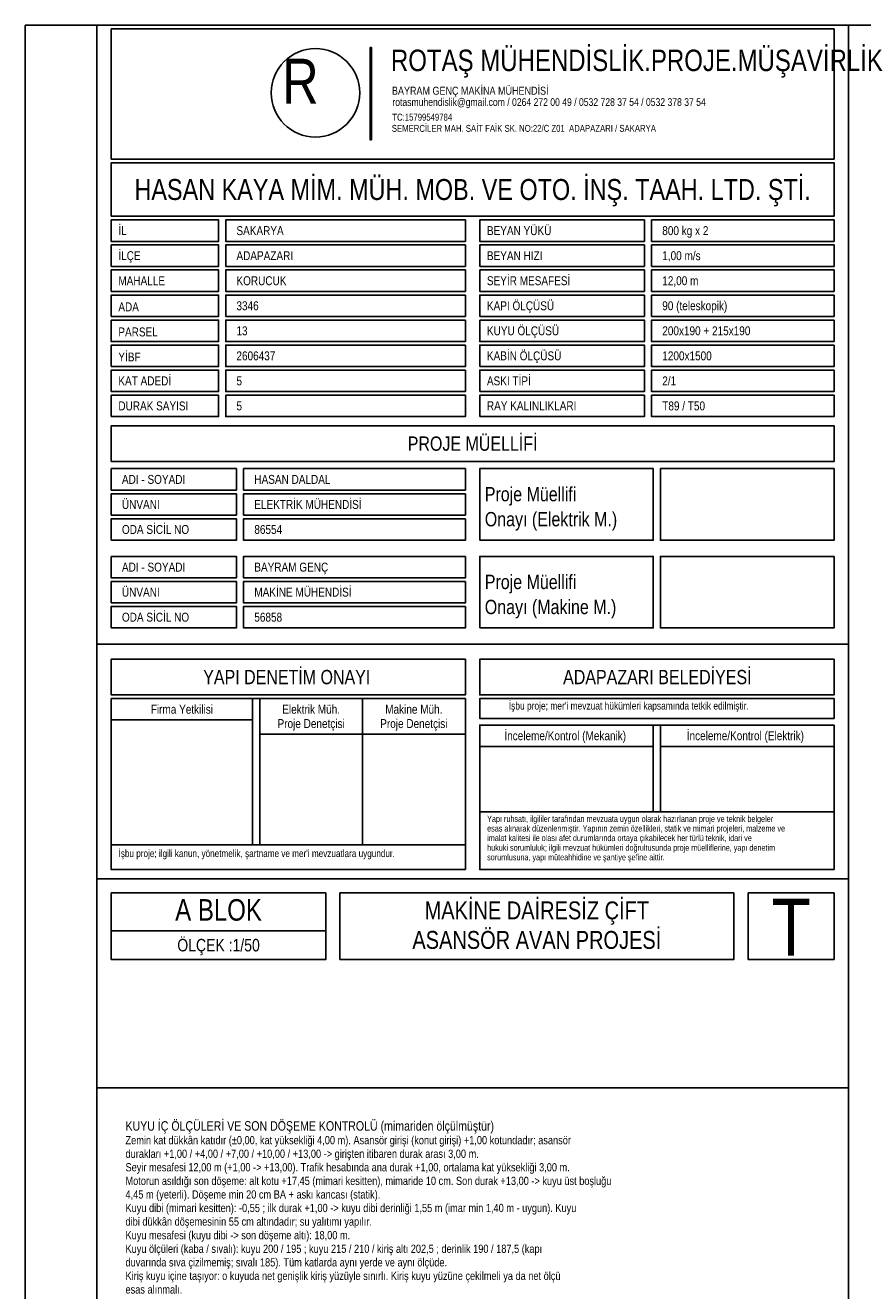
# Model space of a CAD drawing. Header units: centimetres. Extents: x 0 to 14545, y -30 to 2970.
# Tile 5 of 33: x 0 to 1170, y 1201 to 2970. Entities that reach past the tile are written whole.
import ezdxf
from ezdxf.enums import TextEntityAlignment as Align

# ---------------------------------------------------------------- set-up
doc = ezdxf.new("R2010")
doc.units = ezdxf.units.CM
for name, color, linetype in [('ASN-ANTET', 4, 'CONTINUOUS'), ('ASN-BASLIK', 5, 'CONTINUOUS'), ('ASN-CERCEVE', 7, 'CONTINUOUS'), ('ASN-YAZI', 4, 'CONTINUOUS')]:
    doc.layers.add(name, color=color, linetype=linetype)
doc.styles.get("Standard").update_dxf_attribs({"font": 'arial.ttf', "width": 0.8})

msp = doc.modelspace()

# ---------------------------------------------------------------- linework, layer by layer
at = {"layer": 'ASN-ANTET'}
for p, q in [((1150, 2105), (100, 2105)), ((615, 2029), (120, 2029)), ((317.5, 1824.3), (317.5, 2029)), ((327.5, 1824.3), (327.5, 2029)), ((471.2, 2029), (471.2, 1824.3)), ((317.5, 1999), (120, 1999)), ((877.5, 1870.7), (877.5, 1992)), ((887.5, 1870.7), (887.5, 1992)), ((615, 1979), (327.5, 1979)), ((877.5, 1962), (635, 1962)), ((1130, 1962), (887.5, 1962)), ((1130, 1870.7), (635, 1870.7)), ((615, 1824.3), (120, 1824.3)), ((1150, 1777.2), (100, 1777.2)), ((420, 1704.3), (120, 1704.3))]:
    msp.add_line(p, q, dxfattribs=at)
for points in [[(100, 1485), (1150, 1485), (1150, 2970), (100, 2970), (100, 1485)], [(120, 2783), (120, 2965), (1130, 2965), (1130, 2783), (120, 2783)], [(483.9, 2810), (481.7, 2810), (481.7, 2938.9), (483.9, 2938.9), (483.9, 2810)], [(120, 2703), (120, 2778), (1130, 2778), (1130, 2703), (120, 2703)], [(120, 2698), (270, 2698), (270, 2668), (120, 2668), (120, 2698)], [(615, 2698), (280, 2698), (280, 2668), (615, 2668), (615, 2698)], [(635, 2698), (865, 2698), (865, 2668), (635, 2668), (635, 2698)], [(1130, 2698), (875, 2698), (875, 2668), (1130, 2668), (1130, 2698)], [(120, 2633), (120, 2663), (270, 2663), (270, 2633), (120, 2633)], [(615, 2663), (280, 2663), (280, 2633), (615, 2633), (615, 2663)], [(635, 2633), (635, 2663), (865, 2663), (865, 2633), (635, 2633)], [(1130, 2663), (875, 2663), (875, 2633), (1130, 2633), (1130, 2663)], [(120, 2628), (270, 2628), (270, 2598), (120, 2598), (120, 2628)], [(615, 2628), (280, 2628), (280, 2598), (615, 2598), (615, 2628)], [(635, 2628), (865, 2628), (865, 2598), (635, 2598), (635, 2628)], [(1130, 2628), (875, 2628), (875, 2598), (1130, 2598), (1130, 2628)], [(120, 2563), (120, 2593), (270, 2593), (270, 2563), (120, 2563)], [(615, 2593), (280, 2593), (280, 2563), (615, 2563), (615, 2593)], [(635, 2563), (635, 2593), (865, 2593), (865, 2563), (635, 2563)], [(1130, 2593), (875, 2593), (875, 2563), (1130, 2563), (1130, 2593)], [(120, 2558), (270, 2558), (270, 2528), (120, 2528), (120, 2558)], [(615, 2558), (280, 2558), (280, 2528), (615, 2528), (615, 2558)], [(635, 2558), (865, 2558), (865, 2528), (635, 2528), (635, 2558)], [(1130, 2558), (875, 2558), (875, 2528), (1130, 2528), (1130, 2558)], [(120, 2493), (120, 2523), (270, 2523), (270, 2493), (120, 2493)], [(615, 2523), (280, 2523), (280, 2493), (615, 2493), (615, 2523)], [(635, 2493), (635, 2523), (865, 2523), (865, 2493), (635, 2493)], [(1130, 2523), (875, 2523), (875, 2493), (1130, 2493), (1130, 2523)], [(120, 2458), (120, 2488), (270, 2488), (270, 2458), (120, 2458)], [(615, 2488), (280, 2488), (280, 2458), (615, 2458), (615, 2488)], [(635, 2458), (635, 2488), (865, 2488), (865, 2458), (635, 2458)], [(1130, 2488), (875, 2488), (875, 2458), (1130, 2458), (1130, 2488)], [(120, 2423), (120, 2453), (270, 2453), (270, 2423), (120, 2423)], [(615, 2453), (280, 2453), (280, 2423), (615, 2423), (615, 2453)], [(635, 2423), (635, 2453), (865, 2453), (865, 2423), (635, 2423)], [(1130, 2453), (875, 2453), (875, 2423), (1130, 2423), (1130, 2453)], [(120, 2360.3), (120, 2410.3), (1130, 2410.3), (1130, 2360.3), (120, 2360.3)], [(120, 2350.3), (295, 2350.3), (295, 2320.3), (120, 2320.3), (120, 2350.3)], [(615, 2350.3), (305, 2350.3), (305, 2320.3), (615, 2320.3), (615, 2350.3)], [(635, 2250.3), (877.5, 2250.3), (877.5, 2350.3), (635, 2350.3), (635, 2250.3)], [(1130, 2350.3), (1130, 2250.3), (887.5, 2250.3), (887.5, 2350.3), (1130, 2350.3)], [(120, 2285.3), (120, 2315.3), (295, 2315.3), (295, 2285.3), (120, 2285.3)], [(615, 2315.3), (305, 2315.3), (305, 2285.3), (615, 2285.3), (615, 2315.3)], [(120, 2250.3), (120, 2280.3), (295, 2280.3), (295, 2250.3), (120, 2250.3)], [(615, 2280.3), (305, 2280.3), (305, 2250.3), (615, 2250.3), (615, 2280.3)], [(120, 2227.7), (295, 2227.7), (295, 2197.7), (120, 2197.7), (120, 2227.7)], [(615, 2227.7), (305, 2227.7), (305, 2197.7), (615, 2197.7), (615, 2227.7)], [(635, 2127.7), (877.5, 2127.7), (877.5, 2227.7), (635, 2227.7), (635, 2127.7)], [(1130, 2227.7), (1130, 2127.7), (887.5, 2127.7), (887.5, 2227.7), (1130, 2227.7)], [(120, 2162.7), (120, 2192.7), (295, 2192.7), (295, 2162.7), (120, 2162.7)], [(615, 2192.7), (305, 2192.7), (305, 2162.7), (615, 2162.7), (615, 2192.7)], [(120, 2127.7), (120, 2157.7), (295, 2157.7), (295, 2127.7), (120, 2127.7)], [(615, 2157.7), (305, 2157.7), (305, 2127.7), (615, 2127.7), (615, 2157.7)], [(120, 2084), (120, 2034), (615, 2034), (615, 2084), (120, 2084)], [(1130, 2084), (1130, 2034), (635, 2034), (635, 2084), (1130, 2084)], [(615, 1790), (615, 2029), (120, 2029), (120, 1790), (615, 1790)], [(1130, 2029), (1130, 2001.2), (635, 2001.2), (635, 2029), (1130, 2029)], [(635, 1992), (1130, 1992), (635, 1992), (635, 1790), (1130, 1790), (1130, 1992)], [(420, 1757.2), (120, 1757.2), (120, 1664.3), (420, 1664.3), (420, 1757.2)], [(990, 1757.2), (990, 1664.3), (439.5, 1664.3), (439.5, 1757.2), (990, 1757.2)], [(1010, 1757.2), (1010, 1664.3), (1130, 1664.3), (1130, 1757.2), (1010, 1757.2)]]:
    msp.add_lwpolyline(points, dxfattribs=at)
msp.add_circle((405.4, 2875.6), 61.8, dxfattribs=at)
at = {"layer": 'ASN-CERCEVE'}
for p, q in [((1150, 0), (1150, 2970)), ((100, 1485), (1150, 1485))]:
    msp.add_line(p, q, dxfattribs=at)
for points in [[(0, 0), (14545, 0), (14545, 2970), (0, 2970)], [(100, 0), (14520, 0), (14520, 2970), (100, 2970)]]:
    msp.add_lwpolyline(points, close=True, dxfattribs=at)

# ---------------------------------------------------------------- texts
at = {"layer": 'ASN-ANTET', "width": 0.8}
for s, height, p in [('ROTAŞ MÜHENDİSLİK.PROJE.MÜŞAVİRLİK', 30, (510.9, 2936)), ('R', 63, (359.1, 2923.3)), ('BAYRAM GENÇ MAKİNA MÜHENDİSİ', 11.26, (512.3, 2884.2)), ('rotasmuhendislik@gmail.com / 0264 272 00 49 / 0532 728 37 54 / 0532 378 37 54', 10.756, (512.9, 2868.1)), ('SEMERCİLER MAH. SAİT FAİK SK. NO:22/C Z01  ADAPAZARI / SAKARYA', 9.68, (512.1, 2830.8)), ('TC:15799549784', 9.68, (512.8, 2846.4)), ("İşbu proje; mer'i mevzuat hükümleri kapsamında tetkik edilmiştir.", 10.5, (675.5, 2024.1)), ('Yapı ruhsatı, ilgililer tarafından mevzuata uygun olarak hazırlanan proje ve teknik belgeler', 8.67, (645.3, 1865.2)), ('esas alınarak düzenlenmiştir. Yapının zemin özellikleri, statik ve mimari projeleri, malzeme ve', 8.67, (645.3, 1851.8)), ('imalat kalitesi ile olası afet durumlarında ortaya çıkabilecek her türlü teknik, idari ve', 8.67, (645.3, 1838.4)), ('hukuki sorumluluk; ilgili mevzuat hükümleri doğrultusunda proje müelliflerine, yapı denetim', 8.67, (645.3, 1824.9)), ("İşbu proje; ilgili kanun, yönetmelik, şartname ve mer'i mevzuatlara uygundur.", 10.2, (130.3, 1817.6)), ('sorumlusuna, yapı müteahhidine ve şantiye şefine aittir.', 8.67, (645.3, 1811.5))]:
    msp.add_text(s, height=height, dxfattribs=at).set_placement(p, align=Align.TOP_LEFT)
for s, height, p in [('HASAN KAYA MİM. MÜH. MOB. VE OTO. İNŞ. TAAH. LTD. ŞTİ.', 29.271, (625, 2740.5)), ('PROJE MÜELLİFİ', 20, (625, 2385.3)), ('YAPI DENETİM ONAYI', 20, (365.3, 2059)), ('ADAPAZARI BELEDİYESİ', 20, (883.1, 2059)), ('Firma Yetkilisi', 12.5, (218.8, 2014)), ('Elektrik Müh.', 12.5, (399.4, 2014)), ('Makine Müh.', 12.5, (542.9, 2014)), ('Proje Denetçisi', 12.5, (399.4, 1994)), ('Proje Denetçisi', 12.5, (542.9, 1994)), ('İnceleme/Kontrol (Mekanik)', 12.5, (754.4, 1977)), ('İnceleme/Kontrol (Elektrik)', 12.5, (1006.1, 1977)), ('A BLOK', 30, (270, 1733.6)), ('MAKİNE DAİRESİZ ÇİFT', 25, (714.7, 1732.9)), ('T', 80, (1070, 1709.4)), ('ASANSÖR AVAN PROJESİ', 25, (714.7, 1691.6)), ('ÖLÇEK :1/50', 17.5, (270, 1684.3))]:
    msp.add_text(s, height=height, dxfattribs=at).set_placement(p, align=Align.MIDDLE_CENTER)
for s, p in [('İL', (130, 2683)), ('SAKARYA', (295, 2683)), ('BEYAN YÜKÜ', (645, 2683)), ('800 kg x 2', (890, 2683)), ('İLÇE', (130, 2648)), ('ADAPAZARI', (295, 2648)), ('BEYAN HIZI', (645, 2648)), ('1,00 m/s', (890, 2648)), ('MAHALLE', (130, 2613)), ('KORUCUK', (295, 2613)), ('SEYİR MESAFESİ', (645, 2613)), ('12,00 m', (890, 2613)), ('ADA', (130, 2576.4)), ('3346', (295, 2578)), ('KAPI ÖLÇÜSÜ', (645, 2578)), ('90 (teleskopik)', (890, 2578)), ('PARSEL', (130, 2541.4)), ('13', (295, 2543)), ('KUYU ÖLÇÜSÜ', (645, 2543)), ('200x190 + 215x190', (890, 2543)), ('YİBF', (130, 2506.4)), ('2606437', (295, 2508)), ('KABİN ÖLÇÜSÜ', (645, 2508)), ('1200x1500', (890, 2508)), ('KAT ADEDİ', (130, 2473)), ('5', (295, 2473)), ('ASKI TİPİ', (645, 2473)), ('2/1', (890, 2473)), ('DURAK SAYISI', (130, 2438)), ('5', (295, 2438)), ('RAY KALINLIKLARI', (645, 2438.2)), ('T89 / T50', (890, 2438)), ('ADI - SOYADI', (135, 2335.3)), ('HASAN DALDAL', (320, 2335.3)), ('ÜNVANI', (135, 2300.3)), ('ELEKTRİK MÜHENDİSİ', (320, 2300.3)), ('ODA SİCİL NO', (135, 2265.3)), ('86554', (320, 2265.3)), ('ADI - SOYADI', (135, 2212.7)), ('BAYRAM GENÇ', (320, 2212.7)), ('ÜNVANI', (135, 2177.7)), ('MAKİNE MÜHENDİSİ', (320, 2177.7)), ('ODA SİCİL NO', (135, 2142.7)), ('56858', (320, 2142.7))]:
    msp.add_text(s, height=12.5, dxfattribs=at).set_placement(p, align=Align.MIDDLE_LEFT)
for s, p in [('Proje Müellifi', (642, 2298.7)), ('Onayı (Elektrik M.)', (642, 2263.7)), ('Proje Müellifi', (642, 2176)), ('Onayı (Makine M.)', (642, 2141))]:
    msp.add_text(s, height=20, dxfattribs=at).set_placement(p, align=Align.BOTTOM_LEFT)
at = {"layer": 'ASN-BASLIK', "width": 0.8}
msp.add_text('KUYU İÇ ÖLÇÜLERİ VE SON DÖŞEME KONTROLÜ (mimariden ölçülmüştür)', height=13.225, dxfattribs=at).set_placement((140, 1425))
at = {"layer": 'ASN-YAZI', "width": 0.8}
for s, p in [('Zemin kat dükkân katıdır (%%p0,00, kat yüksekliği 4,00 m). Asansör girişi (konut girişi) +1,00 kotundadır; asansör', (140, 1406)), ('durakları +1,00 / +4,00 / +7,00 / +10,00 / +13,00 -> girişten itibaren durak arası 3,00 m.', (140, 1387)), ('Seyir mesafesi 12,00 m (+1,00 -> +13,00). Trafik hesabında ana durak +1,00, ortalama kat yüksekliği 3,00 m.', (140, 1368.1)), ('Motorun asıldığı son döşeme: alt kotu +17,45 (mimari kesitten), mimaride 10 cm. Son durak +13,00 -> kuyu üst boşluğu', (140, 1349.1)), ('4,45 m (yeterli). Döşeme min 20 cm BA + askı kancası (statik).', (140, 1330.1)), ('Kuyu dibi (mimari kesitten): -0,55 ; ilk durak +1,00 -> kuyu dibi derinliği 1,55 m (imar min 1,40 m - uygun). Kuyu', (140, 1311.2)), ('dibi dükkân döşemesinin 55 cm altındadır; su yalıtımı yapılır.', (140, 1292.2)), ('Kuyu mesafesi (kuyu dibi -> son döşeme altı): 18,00 m.', (140, 1273.2)), ('Kuyu ölçüleri (kaba / sıvalı): kuyu 200 / 195 ; kuyu 215 / 210 / kiriş altı 202,5 ; derinlik 190 / 187,5 (kapı', (140, 1254.2)), ('duvarında sıva çizilmemiş; sıvalı 185). Tüm katlarda aynı yerde ve aynı ölçüde.', (140, 1235.2)), ('Kiriş kuyu içine taşıyor: o kuyuda net genişlik kiriş yüzüyle sınırlı. Kiriş kuyu yüzüne çekilmeli ya da net ölçü', (140, 1216.3)), ('esas alınmalı.', (140, 1197.3))]:
    msp.add_text(s, height=11.5, dxfattribs=at).set_placement(p)

doc.saveas('drawing.dxf')
